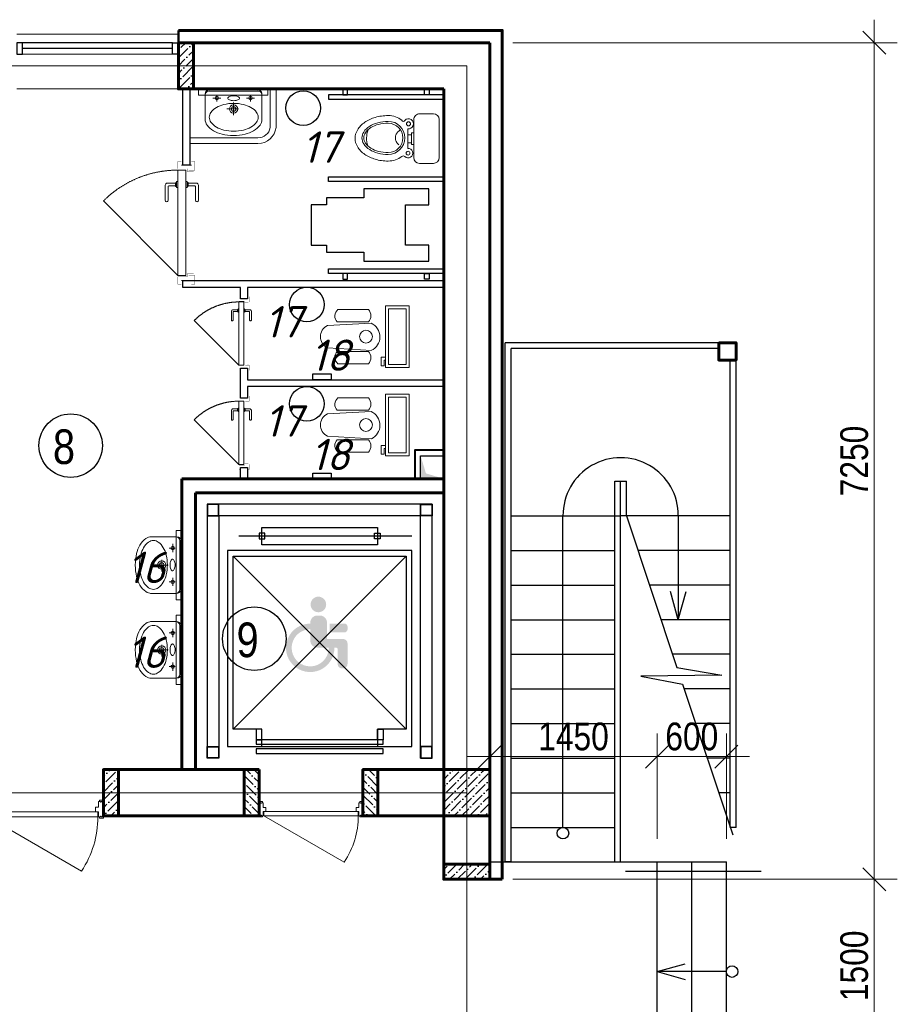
# Model space of a CAD drawing. Header units: millimetres. Extents: x -257011 to 237647566, y 2784933 to 6706507.
# Tile 160 of 256: x 9446608 to 9459113, y 5105158 to 5119188. Entities that reach past the tile are written whole.
import ezdxf

# ---------------------------------------------------------------- set-up
doc = ezdxf.new("R2010")
doc.units = ezdxf.units.MM
doc.header["$LTSCALE"] = 1000
doc.header["$PDMODE"] = 32
doc.header["$PDSIZE"] = 0.3
for name, pattern in [('ACAD_ISO10W100', [18, 12, -3, 0, -3]), ('Beruniy Xref$0$DASHED', [19.05, 12.7, -6.35]), ('штриховая', [0.75, 0.5, -0.25])]:
    doc.linetypes.add(name, pattern=pattern)
for name, color, linetype, lineweight in [('.', 7, 'Continuous', 15), ('Doors', 86, 'Continuous', 13), ('expl', 234, 'Continuous', 13), ('инвалиды', 250, 'Continuous', 40), ('Калонны', 20, 'Continuous', 25), ('Метал', 157, 'Continuous', 30), ('Размеры', 251, 'Continuous', 18), ('сантехника', 252, 'Continuous', 0)]:
    doc.layers.add(name, color=color, linetype=linetype, lineweight=lineweight)
doc.layers.add('АСО-Двери+Окна', color=7, linetype='Continuous', lineweight=20, true_color=0x0d21a0)
doc.layers.add('АСО-стены кирпич 380 мм', color=7, linetype='Continuous', lineweight=35, true_color=0x745739)
doc.styles.get("Standard").update_dxf_attribs({"font": 'ARIALN.TTF'})
doc.linetypes.add('FENCELINE1', pattern='A,6.35,-2.54,[133,ltypeshp.shx,S=2.54,R=0,X=-2.54,Y=0],-2.54,25.4', length=36.83)
doc.dimstyles.new('Санжар', dxfattribs={"dimtxt": 240, "dimasz": 200, "dimexe": 200, "dimexo": 200, "dimgap": 50, "dimtad": 1, "dimdec": 0, "dimtxsty": 'Standard', "dimblk": 'OBLIQUE', "dimcen": 2.5, "dimdle": 200, "dimclrd": 152, "dimclre": 152, "dimclrt": 152, "dimadec": 0, "dimazin": 0, "dimtfac": 1, "dimtdec": 0, "dimtmove": 0, "dimatfit": 3, "dimldrblk": 'OBLIQUE', "dimfxl": 0, "dimlwd": 0, "dimlwe": 0, "dimarcsym": 0})

# ---------------------------------------------------------------- blocks, each defined once
blk = doc.blocks.new('iuluiluiliu')
at = {"layer": 'Doors'}
for p, q in [((577356.5, 791372.6), (577356.5, 791341.2)), ((577368.5, 791372.6), (577356.5, 791372.6)), ((577368.5, 791372.6), (577493.5, 791372.6)), ((577368.5, 791372.6), (577368.5, 791355.3)), ((577368.5, 791372.6), (577368.5, 791372.6)), ((577368.5, 791355.3), (577374, 791355.3)), ((577368.5, 791350.5), (577368.5, 791332.6)), ((577368.5, 791350.5), (577374, 791350.5)), ((577374, 791355.3), (577374, 791350.5)), ((577488, 791355.3), (577488, 791350.5)), ((577493.5, 791355.3), (577488, 791355.3)), ((577493.5, 791350.5), (577488, 791350.5)), ((577493.5, 791372.6), (577493.5, 791355.3)), ((577493.5, 791372.6), (577493.5, 791355.3)), ((577493.5, 791372.6), (577493.5, 791372.6)), ((577493.5, 791372.6), (577505.5, 791372.6)), ((577493.5, 791350.5), (577493.5, 791332.6)), ((577505.5, 791372.6), (577505.5, 791341.2)), ((577368.5, 791341.2), (577356.5, 791341.2)), ((577368.5, 791332.6), (577408.5, 791332.6)), ((577368.5, 790417.4), (577368.5, 791327.8)), ((577368.5, 791327.8), (577408.5, 791327.8)), ((577408.5, 791307.5), (577408.5, 791332.6)), ((577408.5, 790412.6), (577408.5, 791307.5)), ((577408.5, 791307.5), (577448.5, 791307.5)), ((577448.5, 791332.6), (577448.5, 791307.5)), ((577448.5, 791332.6), (577493.5, 791332.6)), ((577493.5, 791341.2), (577505.5, 791341.2)), ((577368.5, 790417.4), (576920.8, 791192.9)), ((577356.5, 790372.6), (577356.5, 790404)), ((577368.5, 790404), (577356.5, 790404)), ((577368.5, 790372.6), (577356.5, 790372.6)), ((577368.5, 790417.4), (577408.5, 790417.4)), ((577368.5, 790412.6), (577408.5, 790412.6)), ((577368.5, 790394.8), (577368.5, 790412.6)), ((577368.5, 790394.8), (577374, 790394.8)), ((577368.5, 790372.6), (577368.5, 790389.9)), ((577368.5, 790389.9), (577374, 790389.9)), ((577368.5, 790372.6), (577493.5, 790372.6)), ((577368.5, 790372.6), (577368.5, 790372.6)), ((577374, 790389.9), (577374, 790394.8)), ((577408.5, 790437.8), (577448.5, 790437.8)), ((577448.5, 790412.6), (577448.5, 790437.8)), ((577448.5, 790412.6), (577493.5, 790412.6)), ((577493.5, 790394.8), (577488, 790394.8)), ((577488, 790389.9), (577488, 790394.8)), ((577493.5, 790389.9), (577488, 790389.9)), ((577493.5, 790394.8), (577493.5, 790412.6)), ((577493.5, 790404), (577505.5, 790404)), ((577493.5, 790372.6), (577493.5, 790389.9)), ((577493.5, 790372.6), (577493.5, 790389.9)), ((577493.5, 790372.6), (577493.5, 790372.6)), ((577493.5, 790372.6), (577505.5, 790372.6)), ((577505.5, 790372.6), (577505.5, 790404))]:
    blk.add_line(p, q, dxfattribs=at)
blk.add_arc((577368.5, 790517.4), 810.4, 90, 123.53724, dxfattribs=at)
blk = doc.blocks.new('_Oblique')
at = {"color": 0, "linetype": 'ByBlock', "lineweight": -2}
blk.add_line((-0.5, -0.5), (0.5, 0.5), dxfattribs=at)
blk = doc.blocks.new('*D1881')
at = {"color": 152, "lineweight": 0, "ltscale": 100, "transparency": 16777216}
for p, q in [((9657469.3, 5081122.3), (9657469.3, 5083022.3)), ((9654338.1, 5082822.3), (9657669.3, 5082822.3)), ((9654338.1, 5081322.3), (9657669.3, 5081322.3))]:
    blk.add_line(p, q, dxfattribs=at)
at = {"layer": 'Defpoints', "color": 0, "lineweight": 50, "ltscale": 100, "transparency": 16777216}
for p in [(9654138.1, 5082822.3), (9657469.3, 5082822.3), (9654138.1, 5081322.3)]:
    blk.add_point(p, dxfattribs=at)
at = {"color": 152, "lineweight": 0, "ltscale": 100, "transparency": 16777216, "xscale": 200, "yscale": 200, "zscale": 200}
for p, rotation in [((9657469.3, 5082822.3), 90), ((9657469.3, 5081322.3), 270)]:
    blk.add_blockref('_Oblique', p, dxfattribs=dict(at, rotation=rotation))
at = {"color": 152, "ltscale": 100, "transparency": 16777216, "insert": (9657296.8, 5082072.3), "char_height": 240, "attachment_point": 5, "rotation": 90}
blk.add_mtext('1500', dxfattribs=at)
blk = doc.blocks.new('A$C261F7906')
at = {"layer": 'сантехника'}
for p, q in [((168.7, 60.2), (148.2, 441.9)), ((385.1, 439.1), (364.7, 60.2)), ((31.2, 151.7), (31.2, 417)), ((139.3, 146.3), (139.3, 417)), ((394.2, 146.3), (394.2, 417)), ((502.2, 151.7), (502.2, 417))]:
    blk.add_line(p, q, dxfattribs=at)
for points in [[(533.4, 768.4), (533.4, 565.2), (0, 565.2), (0, 768.4)], [(508.4, 743.4), (508.4, 590.2), (25, 590.2), (25, 743.4)]]:
    blk.add_lwpolyline(points, close=True, dxfattribs=at)
blk.add_lwpolyline([(88.9, 565.2), (88.9, 527.1), (12.7, 527.1), (12.7, 552.5), (63.5, 552.5), (63.5, 565.2)], dxfattribs=at)
blk.add_circle((266.7, 394.8), 56.3, dxfattribs=at)
for centre, radius, start, end in [((85.2, 355.2), 82.1, 48.78504, 131.14502), ((448.2, 355.2), 82.1, 48.85498, 131.21496), ((87.6, 195.9), 71.6, 218.08271, 316.17272), ((445.8, 195.9), 71.6, 223.82728, 321.91729)]:
    blk.add_arc(centre, radius, start, end, dxfattribs=at)
for centre, major_axis, ratio, start_param, end_param in [((268.1, 387.4), (-111.3, 70.6), 0.957892, 4.142259, 6.427427), ((266.7, 138), (0, 138), 0.859529, 2.169462, 4.113723)]:
    blk.add_ellipse(centre, major_axis=major_axis, ratio=ratio, start_param=start_param, end_param=end_param, dxfattribs=at)
blk = doc.blocks.new('Раковина')
at = {"layer": 'сантехника'}
for p, q in [((-272.7, -142), (-272.7, 108.5)), ((272.7, 108.5), (272.7, -142)), ((49.5, 1.4), (-63, 1.4)), ((0, -61.3), (0, 61.3)), ((-161, -127), (-161, -69.9)), ((164.1, -127), (164.1, -69.9)), ((-239.8, -172), (0, -172)), ((-121.4, -104.1), (-200.6, -104.1)), ((239.8, -172), (0, -172)), ((203.6, -104.1), (124.5, -104.1)), ((0, -192), (-222.7, -192)), ((222.7, -192), (0, -192))]:
    blk.add_line(p, q, dxfattribs=at)
for centre, radius in [((0, 1.4), 39.9), ((0, 1.4), 22.4), ((-161, -104.1), 17.1), ((164.1, -104.1), 17.1)]:
    blk.add_circle(centre, radius, dxfattribs=at)
for centre, radius, start, end in [((-95.9, 39.7), 197.4, 119.66302, 143.97221), ((-39.1, -60), 312.1, 103.2739, 119.66302), ((-30.9, -59.3), 270.9, 103.2739, 119.66302), ((-1.8, -218.2), 474.6, 90, 103.2739), ((1.5, -196.6), 412, 90, 103.2739), ((-1.8, -218.2), 474.6, 89.78551, 90), ((1.8, -218.2), 474.6, 90, 90.21449), ((1.5, -196.6), 412, 76.7261, 90), ((1.8, -218.2), 474.6, 76.7261, 90), ((33.9, -59.3), 270.9, 60.33698, 76.7261), ((39.1, -60), 312.1, 60.33698, 76.7261), ((95.9, 39.7), 197.4, 36.02779, 60.33698), ((-181.5, 102), 91.5, 143.97221, 180), ((-181.5, 102), 91.5, 180, 184.11956), ((-154.5, 81.3), 79.4, 143.97221, 180), ((-80.1, 27.3), 171.3, 119.66302, 143.97221), ((83.2, 27.3), 171.3, 36.02779, 60.33698), ((157.6, 81.3), 79.4, 0, 36.02779), ((181.5, 102), 91.5, 0, 36.02779), ((181.5, 102), 91.5, 355.88044, 0), ((-154.5, 81.3), 79.4, 180, 216.02779), ((-80.1, 135.4), 171.3, 216.02779, 240.33698), ((83.2, 135.4), 171.3, 299.66302, 323.97221), ((157.6, 81.3), 79.4, 323.97221, 0), ((-30.9, 221.9), 270.9, 240.33698, 256.7261), ((1.5, 359.2), 412, 256.7261, 270), ((-43.2, -102.7), 11.5, 136.14298, 180), ((-22.1, -123.1), 40.8, 113.31982, 136.14298), ((-7.8, -156), 76.8, 100.12395, 113.31982), ((1.5, -208.6), 130.2, 90, 100.12395), ((1.5, 359.2), 412, 270, 283.2739), ((1.5, -208.6), 130.2, 79.87605, 90), ((10.9, -156), 76.8, 66.68018, 79.87605), ((25.2, -123.1), 40.8, 43.85702, 66.68018), ((46.3, -102.7), 11.5, 0, 43.85702), ((33.9, 221.9), 270.9, 283.2739, 299.66302), ((-235.8, -135.2), 37.1, 180, 270), ((-222.7, -142), 50, 180, 270), ((-43.2, -102.7), 11.5, 180, 223.85702), ((-22.1, -82.4), 40.8, 223.85702, 246.68018), ((-7.8, -49.4), 76.8, 246.68018, 259.87605), ((1.5, 3.2), 130.2, 259.87605, 270), ((1.5, 3.2), 130.2, 270, 280.12395), ((10.9, -49.4), 76.8, 280.12395, 293.31982), ((25.2, -82.4), 40.8, 293.31982, 316.14298), ((46.3, -102.7), 11.5, 316.14298, 0), ((222.7, -142), 50, 270, 0), ((235.8, -135.2), 37.1, 270, 0)]:
    blk.add_arc(centre, radius, start, end, dxfattribs=at)
blk = doc.blocks.new('*U1481')
at = {"color": 0, "linetype": 'Beruniy Xref$0$DASHED'}
blk.add_line((-193.5, 2.5), (-141.88, 54.12), dxfattribs=at)
at = {"color": 0}
for p, q in [((-131, 11.3), (-141.5, 11.3)), ((-141.5, 9.3), (-132, 9.3)), ((-131.5, 8.8), (-131.5, 4.1)), ((-129.5, 4.1), (-129.5, 9.8)), ((-197, 0), (-197, -6.86)), ((-132.5, 2.5), (-132.5, 3.5)), ((-132.5, 3.5), (-128.5, 3.5)), ((-128.5, 2.5), (-132.5, 2.5)), ((-132, 3.6), (-132, 3.5)), ((-129.5, 4.1), (-131.5, 4.1)), ((-129, 3.5), (-129, 3.6)), ((-128.5, 3.5), (-128.5, 2.5)), ((-117, 0), (-117, -6.86)), ((-132.5, -3), (-132.5, -4)), ((-132.5, -4), (-128.5, -4)), ((-132, -4.1), (-132, -4)), ((-131.5, -9.3), (-131.5, -4.6)), ((-129.5, -4.6), (-131.5, -4.6)), ((-129.5, -4.6), (-129.5, -10.3)), ((-129, -4), (-129, -4.1)), ((-128.5, -4), (-128.5, -3)), ((-141.5, -9.8), (-132, -9.8)), ((-131, -11.8), (-141.5, -11.8))]:
    blk.add_line(p, q, dxfattribs=at)
at = {"color": 0, "const_width": 0.2}
for points in [[(-199.5, 0), (-199.5, 2.5), (-194.5, 2.5), (-194.5, -4), (-192.5, -4), (-192.5, -8.5)], [(-114.5, 0), (-114.5, 2.5), (-119.5, 2.5), (-119.5, -4), (-121.5, -4), (-121.5, -8.5)], [(-193.5, -5), (-193.5, -9.36), (-199.5, -9.36), (-199.5, -6.86)], [(-120.5, -5), (-120.5, -9.36), (-114.5, -9.36), (-114.5, -6.86)]]:
    blk.add_lwpolyline(points, dxfattribs=at)
at = {"color": 0}
blk.add_lwpolyline([(-193.5, -3), (-193.5, 2.5), (-120.5, 2.5), (-120.5, -3), (-193.5, -3)], dxfattribs=at)
at = {"color": 0, "linetype": 'Beruniy Xref$0$DASHED'}
blk.add_arc((-193.5, 2.5), 73, 0, 45, dxfattribs=at)
at = {"color": 0}
for centre, radius, start, end in [((-141.5, 10.3), 1, 90, 270), ((-132, 8.8), 0.5, 0, 90), ((-131, 9.8), 1.5, 0, 90), ((-131.5, 3.6), 0.5, 90, 180), ((-129.5, 3.6), 0.5, 0, 90), ((-131.5, -4.1), 0.5, 180, 270), ((-129.5, -4.1), 0.5, 270, 0), ((-141.5, -10.8), 1, 90, 270), ((-132, -9.3), 0.5, 270, 0), ((-131, -10.3), 1.5, 270, 0)]:
    blk.add_arc(centre, radius, start, end, dxfattribs=at)
blk = doc.blocks.new('42')
at = {"layer": 'сантехника', "lineweight": 15, "ltscale": 5}
for p, q in [((16810563.9, -7009132.9), (16810563.9, -7008802.9)), ((16810563.9, -7009132.9), (16810563.9, -7008802.9)), ((16810613.9, -7008752.9), (16810733.9, -7008752.9)), ((16810613.9, -7008752.9), (16810733.9, -7008752.9)), ((16810783.9, -7008802.9), (16810783.9, -7009132.9)), ((16810783.9, -7008802.9), (16810783.9, -7009132.9)), ((16810836.8, -7008930.3), (16810836.8, -7008883.1)), ((16810836.8, -7008930.3), (16810836.8, -7008883.1)), ((16810783.9, -7008918.1), (16810804.6, -7008918.1)), ((16810783.9, -7009017.7), (16810783.9, -7008918.1)), ((16810783.9, -7008918.1), (16810804.6, -7008918.1)), ((16810783.9, -7009017.7), (16810783.9, -7008918.1)), ((16810804.6, -7008918.1), (16810804.6, -7008930.3)), ((16810804.6, -7008918.1), (16810804.6, -7008930.3)), ((16810804.6, -7008930.3), (16810836.8, -7008930.3)), ((16810804.6, -7008930.3), (16810804.6, -7009002)), ((16810804.6, -7008930.3), (16810836.8, -7008930.3)), ((16810804.6, -7008930.3), (16810804.6, -7009002)), ((16810836.8, -7009002), (16810836.8, -7008930.3)), ((16810836.8, -7009002), (16810836.8, -7008930.3)), ((16810804.6, -7009017.7), (16810783.9, -7009017.7)), ((16810804.6, -7009017.7), (16810783.9, -7009017.7)), ((16810804.6, -7009002), (16810804.6, -7009017.7)), ((16810838.9, -7009002), (16810804.6, -7009002)), ((16810804.6, -7009002), (16810804.6, -7009017.7)), ((16810838.9, -7009002), (16810804.6, -7009002)), ((16810836.8, -7009053.1), (16810836.8, -7009002)), ((16810836.8, -7009053.1), (16810836.8, -7009002)), ((16810733.9, -7009182.9), (16810613.9, -7009182.9)), ((16810733.9, -7009182.9), (16810613.9, -7009182.9))]:
    blk.add_line(p, q, dxfattribs=at)
for centre, radius in [((16810833.5, -7008841.6), 16.8), ((16810833.5, -7008841.6), 16.8), ((16810829.9, -7009096.1), 17.7), ((16810829.9, -7009096.1), 17.7)]:
    blk.add_circle(centre, radius, dxfattribs=at)
for centre, radius, start, end in [((16810613.9, -7008802.9), 50, 90, 180), ((16810613.9, -7008802.9), 50, 90, 180), ((16810733.9, -7008802.9), 50, 0, 90), ((16810733.9, -7008802.9), 50, 0, 90), ((16810833.5, -7008841.6), 41.7, 46.35612, 274.52336), ((16810833.5, -7008841.6), 41.7, 46.35612, 274.52336), ((16811005, -7008970.5), 197.2, 90, 126.62756), ((16811005, -7008970.5), 197.2, 90, 126.62756), ((16811005, -7008970.5), 197.2, 90, 126.62756), ((16811005, -7008970.5), 197.2, 90, 126.62756), ((16811005, -7009191.7), 418.4, 74.15338, 90), ((16811005, -7009191.7), 418.4, 74.15338, 90), ((16811005, -7009191.7), 418.4, 74.15338, 90), ((16811005, -7009191.7), 418.4, 74.15338, 90), ((16811035.9, -7009082.9), 305.2, 55.5781, 74.15338), ((16811005, -7008974.1), 143.4, 90, 270), ((16811005, -7008974.1), 143.4, 90, 270), ((16810875.1, -7008804), 14.8, 210.13159, 329.86841), ((16810875.1, -7008804), 14.8, 210.13159, 329.86841), ((16811005, -7008974.1), 127.3, 90, 270), ((16811005, -7008974.1), 127.3, 90, 270), ((16811005, -7009191.8), 361.1, 75.39607, 90), ((16811005, -7009191.8), 361.1, 75.39607, 90), ((16811005, -7009199), 352.3, 76.03958, 90), ((16811005, -7009199), 352.3, 76.03958, 90), ((16811032.6, -7009088), 237.8, 59.02951, 76.03958), ((16811032.6, -7009088), 237.8, 59.02951, 76.03958), ((16811033, -7009084.4), 250.1, 57.82878, 75.39607), ((16811033, -7009084.4), 250.1, 57.82878, 75.39607), ((16811074.6, -7009017.9), 156.2, 34.61235, 59.02951), ((16811074.6, -7009017.9), 156.2, 34.61235, 59.02951), ((16811075.6, -7009016.6), 170.1, 33.36464, 57.82878), ((16811075.6, -7009016.6), 170.1, 33.36464, 57.82878), ((16811083.1, -7009014), 221.7, 31.15077, 55.5781), ((16810858.9, -7008981.6), 86.5, 26.34532, 50.08984), ((16810858.9, -7008981.6), 86.5, 26.34532, 50.08984), ((16810873.2, -7008974.5), 70.5, 0, 26.34532), ((16810873.2, -7008974.5), 70.5, 0, 26.34532), ((16810980.2, -7008972.3), 213, 339.99951, 18.48455), ((16810980.2, -7008972.3), 213, 339.99951, 18.48455), ((16811138.2, -7008974.1), 78.9, 0, 34.61235), ((16811138.2, -7008974.1), 78.9, 0, 34.61235), ((16811140.3, -7008974.1), 92.6, 0, 33.36464), ((16811140.3, -7008974.1), 92.6, 0, 33.36464), ((16811155.1, -7008970.5), 137.7, 0, 31.15077), ((16811155.1, -7008970.5), 137.7, 328.84923, 0), ((16810829.9, -7009096.1), 43.6, 80.82075, 316.57286), ((16810829.9, -7009096.1), 43.6, 80.82075, 316.57286), ((16810849.6, -7008956.3), 101, 299.23771, 309.91016), ((16810849.6, -7008956.3), 101, 299.23771, 309.91016), ((16810858.9, -7008967.4), 86.5, 309.91016, 333.65468), ((16810858.9, -7008967.4), 86.5, 309.91016, 333.65468), ((16810873.2, -7008974.5), 70.5, 333.65468, 0), ((16810873.2, -7008974.5), 70.5, 333.65468, 0), ((16811074.6, -7008930.2), 156.2, 300.97049, 325.38765), ((16811074.6, -7008930.2), 156.2, 300.97049, 325.38765), ((16811075.6, -7008931.5), 170.1, 302.17122, 326.63536), ((16811075.6, -7008931.5), 170.1, 302.17122, 326.63536), ((16811138.2, -7008974.1), 78.9, 325.38765, 0), ((16811138.2, -7008974.1), 78.9, 325.38765, 0), ((16811083.1, -7008927), 221.7, 304.4219, 328.84923), ((16811083.1, -7008927), 221.7, 304.4219, 328.84923), ((16811140.3, -7008974.1), 92.6, 326.63536, 0), ((16811140.3, -7008974.1), 92.6, 326.63536, 0), ((16810613.9, -7009132.9), 50, 180, 270), ((16810613.9, -7009132.9), 50, 180, 270), ((16810733.9, -7009132.9), 50, 270, 0), ((16810733.9, -7009132.9), 50, 270, 0), ((16810873.9, -7009130.9), 13.6, 20.6387, 159.3613), ((16810873.9, -7009130.9), 13.6, 20.6387, 159.3613), ((16811005, -7008970.5), 197.2, 233.37244, 270), ((16811005, -7008970.5), 197.2, 233.37244, 270), ((16811005, -7008749.1), 352.3, 270, 283.96042), ((16811005, -7008749.1), 352.3, 270, 283.96042), ((16811005, -7008756.3), 361.1, 270, 284.60393), ((16811005, -7008756.3), 361.1, 270, 284.60393), ((16811032.6, -7008860.1), 237.8, 283.96042, 300.97049), ((16811032.6, -7008860.1), 237.8, 283.96042, 300.97049), ((16811033, -7008863.7), 250.1, 284.60393, 302.17122), ((16811033, -7008863.7), 250.1, 284.60393, 302.17122), ((16811035.9, -7008858.1), 305.2, 285.84662, 304.4219), ((16811035.9, -7008858.1), 305.2, 285.84662, 304.4219), ((16811005, -7008749.3), 418.4, 270, 285.84662), ((16811005, -7008749.3), 418.4, 270, 285.84662)]:
    blk.add_arc(centre, radius, start, end, dxfattribs=at)
at = {"layer": 'сантехника', "lineweight": 5}
for centre, radius, start, end in [((16811035.9, -7009082.9), 305.2, 55.5781, 74.15338), ((16811083.1, -7009014), 221.7, 31.15077, 55.5781)]:
    blk.add_arc(centre, radius, start, end, dxfattribs=at)
blk = doc.blocks.new('*D1871')
at = {"color": 152, "lineweight": 0, "ltscale": 100, "transparency": 16777216}
for p, q in [((9657469.3, 5082622.3), (9657469.3, 5090272.3)), ((9654338.1, 5090072.3), (9657669.3, 5090072.3)), ((9654338.1, 5082822.3), (9657669.3, 5082822.3))]:
    blk.add_line(p, q, dxfattribs=at)
at = {"layer": 'Defpoints', "color": 0, "lineweight": 50, "ltscale": 100, "transparency": 16777216}
for p in [(9654138.1, 5090072.3), (9657469.3, 5090072.3), (9654138.1, 5082822.3)]:
    blk.add_point(p, dxfattribs=at)
at = {"color": 152, "lineweight": 0, "ltscale": 100, "transparency": 16777216, "xscale": 200, "yscale": 200, "zscale": 200}
for p, rotation in [((9657469.3, 5090072.3), 90), ((9657469.3, 5082822.3), 270)]:
    blk.add_blockref('_Oblique', p, dxfattribs=dict(at, rotation=rotation))
at = {"color": 152, "ltscale": 100, "transparency": 16777216, "insert": (9657296.8, 5086447.3), "char_height": 240, "attachment_point": 5, "rotation": 90}
blk.add_mtext('7250', dxfattribs=at)
blk = doc.blocks.new('*D1875')
at = {"color": 152, "lineweight": 0, "ltscale": 100, "transparency": 16777216}
for p, q in [((9654138.1, 5083172.3), (9654138.1, 5084085.9)), ((9655588.1, 5083172.3), (9655588.1, 5084085.9)), ((9653938.1, 5083885.9), (9655788.1, 5083885.9))]:
    blk.add_line(p, q, dxfattribs=at)
at = {"layer": 'Defpoints', "color": 0, "lineweight": 50, "ltscale": 100, "transparency": 16777216}
for p in [(9655588.1, 5083885.9), (9654138.1, 5082972.3), (9655588.1, 5082972.3)]:
    blk.add_point(p, dxfattribs=at)
at = {"color": 152, "lineweight": 0, "ltscale": 100, "transparency": 16777216, "xscale": 200, "yscale": 200, "zscale": 200, "rotation": 180}
blk.add_blockref('_Oblique', (9654138.1, 5083885.9), dxfattribs=at)
at = {"color": 152, "lineweight": 0, "ltscale": 100, "transparency": 16777216, "xscale": 200, "yscale": 200, "zscale": 200}
blk.add_blockref('_Oblique', (9655588.1, 5083885.9), dxfattribs=at)
at = {"color": 152, "ltscale": 100, "transparency": 16777216, "insert": (9654863.1, 5084058.5), "char_height": 240, "attachment_point": 5}
blk.add_mtext('1450', dxfattribs=at)
blk = doc.blocks.new('*D1876')
at = {"color": 152, "lineweight": 0, "ltscale": 100, "transparency": 16777216}
for p, q in [((9655588.1, 5083172.3), (9655588.1, 5084085.9)), ((9656188.1, 5083172.3), (9656188.1, 5084085.9)), ((9655388.1, 5083885.9), (9656388.1, 5083885.9))]:
    blk.add_line(p, q, dxfattribs=at)
at = {"layer": 'Defpoints', "color": 0, "lineweight": 50, "ltscale": 100, "transparency": 16777216}
for p in [(9656188.1, 5083885.9), (9655588.1, 5082972.3), (9656188.1, 5082972.3)]:
    blk.add_point(p, dxfattribs=at)
at = {"color": 152, "lineweight": 0, "ltscale": 100, "transparency": 16777216, "xscale": 200, "yscale": 200, "zscale": 200, "rotation": 180}
blk.add_blockref('_Oblique', (9655588.1, 5083885.9), dxfattribs=at)
at = {"color": 152, "lineweight": 0, "ltscale": 100, "transparency": 16777216, "xscale": 200, "yscale": 200, "zscale": 200}
blk.add_blockref('_Oblique', (9656188.1, 5083885.9), dxfattribs=at)
at = {"color": 152, "ltscale": 100, "transparency": 16777216, "insert": (9655888.1, 5084058.5), "char_height": 240, "attachment_point": 5}
blk.add_mtext('600', dxfattribs=at)
blk = doc.blocks.new('gdrtghfh')
at = {"layer": '.', "lineweight": 60, "ltscale": 100}
h = blk.add_hatch(color=251, dxfattribs=at)
h.dxf.hatch_style = 1
h.paths.add_polyline_path([(9653738.1, 5086293.5), (9653538.1, 5086292.3), (9653538.1, 5086492.3), (9653584.1, 5086340.3)])
at = {"ltscale": 100}
h = blk.add_hatch(dxfattribs=at)
h.set_pattern_fill('ANSI36', color=256, scale=15, style=0)
h.set_pattern_definition([(45, (9760510.344, 4354172.813), (25.2569703, 92.6088912), [119.0625, -23.8125, 0, -23.8125])])
h.paths.add_polyline_path([(9651568.1, 5090072.3), (9651438.1, 5090072.3), (9651438.1, 5089672.3), (9651568.1, 5089672.3)])
h = blk.add_hatch(dxfattribs=at)
h.set_pattern_fill('ANSI36', color=256, scale=15, style=0)
h.set_pattern_definition([(45, (9766190.344, 4349963.28), (25.2569703, 92.6088912), [119.0625, -23.8125, 0, -23.8125])])
h.paths.add_polyline_path([(9650788.1, 5083372.3), (9650918.1, 5083372.3), (9650918.1, 5083772.3), (9650788.1, 5083772.3)])
h = blk.add_hatch(dxfattribs=at)
h.set_pattern_fill('ANSI36', color=256, scale=15, angle=270, style=0)
h.set_pattern_definition([(315, (8392066.15, 5160917.02), (92.6088912, -25.2569703), [119.0625, -23.8125, 0, -23.8125])])
h.paths.add_polyline_path([(9652008.1, 5083772.3), (9652138.1, 5083772.3), (9652138.1, 5083372.3), (9652008.1, 5083372.3)])
h = blk.add_hatch(dxfattribs=at)
h.set_pattern_fill('ANSI36', color=256, scale=15, angle=270, style=0)
h.set_pattern_definition([(315, (8393396.15, 5160917.87), (92.6088912, -25.2569703), [119.0625, -23.8125, 0, -23.8125])])
h.paths.add_polyline_path([(9653038.1, 5083773.1), (9653168.1, 5083773.1), (9653168.1, 5083373.1), (9653038.1, 5083373.1)])
h = blk.add_hatch(dxfattribs=at)
h.set_pattern_fill('ANSI36', color=256, scale=15, style=0)
h.set_pattern_definition([(45, (-7418024.47, 14266602.263), (25.25697034, 92.60889125), [119.0625, -23.8125, 0, -23.8125])])
h.paths.add_polyline_path([(9654138.1, 5083772.3), (9653738.1, 5083772.3), (9653738.1, 5083372.3), (9654138.1, 5083372.3)])
h = blk.add_hatch(dxfattribs=at)
h.set_pattern_fill('ANSI36', color=256, scale=15, style=0)
h.set_pattern_definition([(45, (9639444.5, 3848420.33), (25.2569703, 92.6088912), [119.0625, -23.8125, 0, -23.8125])])
h.paths.add_polyline_path([(9653738.1, 5082822.3), (9653738.1, 5082952.3), (9654138.1, 5082952.3), (9654138.1, 5082822.3)])
at = {"layer": 'инвалиды', "lineweight": 0, "ltscale": 200, "true_color": 0xfab905}
h = blk.add_hatch(color=40, dxfattribs=at)
h.paths.add_polyline_path([(9652582.1, 5085047.9, -0.414214), (9652642.1, 5085107.9), (9652666.1, 5085107.9, -0.414214), (9652726.1, 5085047.9), (9652726.1, 5084904.1), (9652866.7, 5084904.1, -0.414214), (9652904.2, 5084866.6), (9652904.2, 5084687.7, -0.414214), (9652866.7, 5084650.2), (9652856.5, 5084650.2, -0.414214), (9652819, 5084687.7), (9652819, 5084815.6, 0.414214), (9652804, 5084830.6), (9652642.1, 5084830.6, -0.414214), (9652582.1, 5084890.6)])
h.paths.add_polyline_path([(9652749.5, 5085038.9), (9652875.5, 5085038.9, -0.414214), (9652905.5, 5085008.9), (9652905.5, 5084991.7, -0.414214), (9652875.5, 5084961.7), (9652749.5, 5084961.7)])
h.paths.add_polyline_path([(9652582.1, 5085038), (9652582.1, 5084988.5, 2.454646), (9652741.3, 5084830.6), (9652790.7, 5084830.6, -2.445012)])
h.paths.add_polyline_path([(9652584.4, 5085204.1, -1), (9652719.4, 5085204.1, -1)])
at = {"lineweight": 9, "ltscale": 100}
for p, q in [((9651438.1, 5090147.3), (9650038.1, 5090147.3)), ((9651438.1, 5089672.3), (9650038.1, 5089672.3))]:
    blk.add_line(p, q, dxfattribs=at)
at = {"color": 251, "lineweight": 50, "ltscale": 100, "true_color": 0x4a4a4a}
blk.add_line((9651438.1, 5090072.3), (9651438.1, 5090179.3), dxfattribs=at)
at = {"color": 5}
for p, q in [((9651388.1, 5090072.3), (9650088.1, 5090072.3)), ((9651388.1, 5090022.3), (9650088.1, 5090022.3))]:
    blk.add_line(p, q, dxfattribs=at)
at = {"lineweight": 60, "ltscale": 100}
for p, q in [((9654138.1, 5090072.3), (9651438.1, 5090072.3)), ((9651438.1, 5089672.3), (9651438.1, 5090072.3)), ((9654138.1, 5082822.3), (9654138.1, 5090072.3)), ((9653738.1, 5089672.3), (9651438.1, 5089672.3)), ((9653738.1, 5082822.3), (9653738.1, 5089672.3)), ((9653738.1, 5086292.3), (9651468.1, 5086292.3)), ((9651468.1, 5086292.3), (9651468.1, 5083772.3)), ((9653738.1, 5086172.3), (9651588.1, 5086172.3)), ((9651588.1, 5086172.3), (9651588.1, 5083772.3)), ((9650788.1, 5083772.3), (9652138.1, 5083772.3)), ((9650788.1, 5083772.3), (9650788.1, 5083372.3)), ((9652138.1, 5083772.3), (9652138.1, 5083372.3)), ((9652138.1, 5083372.3), (9652138.1, 5083772.3)), ((9653038.1, 5083373.1), (9653038.1, 5083773.1)), ((9653168.1, 5083772.3), (9653738.1, 5083772.3)), ((9650788.1, 5083372.3), (9652138.1, 5083372.3)), ((9653168.1, 5083372.3), (9653738.1, 5083372.3)), ((9654138.1, 5082822.3), (9653738.1, 5082822.3))]:
    blk.add_line(p, q, dxfattribs=at)
at = {"color": 5, "lineweight": 0}
blk.add_line((9651388.1, 5089972.3), (9650088.1, 5089972.3), dxfattribs=at)
at = {"color": 1, "linetype": 'ACAD_ISO10W100', "lineweight": 9, "ltscale": 100}
for p, q in [((9653938.1, 5089872.3), (9626938.1, 5089872.3)), ((9653938.1, 5089872.3), (9653938.1, 5074272.3)), ((9653938.1, 5083572.3), (9626938.1, 5083572.3))]:
    blk.add_line(p, q, dxfattribs=at)
at = {"ltscale": 100}
for p, q in [((9654271.4, 5082972.3), (9654271.4, 5087472.3)), ((9656121.4, 5087472.3, 0), (9654271.4, 5087472.3, 0)), ((9654321.4, 5082972.3), (9654321.4, 5087422.3)), ((9656121.4, 5087422.3, 0), (9654321.4, 5087422.3, 0)), ((9656221.4, 5083272.3), (9656221.4, 5087322.3, 0)), ((9656271.4, 5083272.3), (9656271.4, 5087322.3, 0)), ((9655221.4, 5082972.3), (9655221.4, 5086272.3)), ((9655221.4, 5086272.3, 0), (9655321.4, 5086272.3, 0)), ((9655271.4, 5082972.3), (9655271.4, 5086272.3)), ((9655321.4, 5085972.3), (9655321.4, 5086272.3)), ((9654321.4, 5085972.3), (9655221.4, 5085972.3)), ((9655221.4, 5085972.3), (9655271.4, 5085972.3)), ((9655321.4, 5085972.3), (9655271.4, 5085972.3)), ((9656221.4, 5085972.3), (9655321.4, 5085972.3)), ((9655321.4, 5085972.3), (9655759.1, 5084659)), ((9654321.4, 5085672.3), (9655221.4, 5085672.3)), ((9656221.4, 5085672.3), (9655421.4, 5085672.3)), ((9654321.4, 5085372.3), (9655221.4, 5085372.3)), ((9656221.4, 5085372.3), (9655521.4, 5085372.3)), ((9654321.4, 5085072.3), (9655221.4, 5085072.3)), ((9656221.4, 5085072.3), (9655621.4, 5085072.3)), ((9654321.4, 5084772.3), (9655221.4, 5084772.3)), ((9656221.4, 5084772.3), (9655721.4, 5084772.3)), ((9655759.1, 5084659), (9656149.1, 5084589.9)), ((9656149.1, 5084589.9), (9655445.1, 5084582.8)), ((9655445.1, 5084582.8), (9655808, 5084512.5)), ((9655808, 5084512.5), (9656243.3, 5083206.4)), ((9654321.4, 5084472.3), (9655221.4, 5084472.3)), ((9656221.4, 5084472.3), (9655821.4, 5084472.3)), ((9654321.4, 5084172.3), (9655221.4, 5084172.3)), ((9656221.4, 5084172.3), (9655921.4, 5084172.3)), ((9654321.4, 5083872.3), (9655221.4, 5083872.3)), ((9656221.4, 5083872.3), (9656021.4, 5083872.3)), ((9654321.4, 5083572.3), (9655221.4, 5083572.3)), ((9656221.4, 5083572.3), (9656121.4, 5083572.3)), ((9654321.4, 5083272.3), (9655221.4, 5083272.3)), ((9656271.4, 5083272.3), (9656221.4, 5083272.3)), ((9654321.4, 5082972.3), (9654271.4, 5082972.3)), ((9655221.4, 5082972.3), (9655271.4, 5082972.3))]:
    blk.add_line(p, q, dxfattribs=at)
at = {"color": 0}
for p, q in [((9654138.1, 5082972.3), (9656188.1, 5082972.3)), ((9655588.1, 5081172.3), (9655588.1, 5082972.3)), ((9655888.1, 5081172.3), (9655888.1, 5082972.3)), ((9656188.1, 5081172.3), (9656188.1, 5082972.3))]:
    blk.add_line(p, q, dxfattribs=at)
at = {"color": 204, "linetype": 'FENCELINE1', "lineweight": 30, "ltscale": 20}
blk.add_line((9655313.1, 5082892.3), (9656488.1, 5082892.3), dxfattribs=at)
at = {"color": 252, "lineweight": 60, "ltscale": 100}
for points in [[(9654245.1, 5082822.3), (9654245.1, 5090179.3), (9651438.1, 5090179.3)], [(9654245.1, 5082822.3), (9654138.1, 5082822.3)]]:
    blk.add_lwpolyline(points, dxfattribs=at)
at = {"color": 32, "lineweight": 30, "ltscale": 100}
blk.add_lwpolyline([(9654238.1, 5082822.3), (9654238.1, 5090172.3), (9651438.1, 5090172.3)], dxfattribs=at)
at = {"color": 5}
for points in [[(9650038.1, 5089972.3), (9650088.1, 5089972.3), (9650088.1, 5090072.3), (9650038.1, 5090072.3)], [(9651438.1, 5089972.3), (9651388.1, 5089972.3), (9651388.1, 5090072.3), (9651438.1, 5090072.3)]]:
    blk.add_lwpolyline(points, close=True, dxfattribs=at)
at = {"lineweight": 0, "ltscale": 100}
for points in [[(9652214.2, 5089618.5), (9652214.2, 5089668.5), (9651614.2, 5089668.5), (9651614.2, 5089618.5)], [(9651468.1, 5085845.3), (9651418.1, 5085845.3), (9651418.1, 5085245.3), (9651468.1, 5085245.3)], [(9651468.1, 5085109.9), (9651418.1, 5085109.9), (9651418.1, 5084509.9), (9651468.1, 5084509.9)]]:
    blk.add_lwpolyline(points, close=True, dxfattribs=at)
for points in [[(9652234.6, 5089672.3), (9652234.6, 5089337.1)], [(9652284.6, 5089672.3), (9652284.6, 5089337.1)], [(9651538.1, 5089248.1), (9652128.4, 5089248.1)], [(9651538.1, 5089198.1), (9652128.4, 5089198.1)]]:
    blk.add_lwpolyline(points, dxfattribs=at)
for points in [[(9653738, 5089622.3), (9652738.1, 5089622.2), (9652738.1, 5089582.2), (9653738, 5089582.3)], [(9652863.3, 5089622.3), (9652903.3, 5089622.3), (9652903.3, 5089672.3), (9652863.3, 5089672.3)], [(9653612.7, 5089622.3), (9653572.7, 5089622.3), (9653572.7, 5089672.3), (9653612.7, 5089672.3)], [(9653738, 5088870.7), (9652738.1, 5088870.8), (9652738.1, 5088910.8), (9653738, 5088910.7)], [(9653738, 5088072.2), (9652738.1, 5088072.4), (9652738.1, 5088112.4), (9653738, 5088112.2)], [(9652863.3, 5088022.2), (9652903.3, 5088022.2), (9652903.3, 5088072.2), (9652863.3, 5088072.2)], [(9653612.7, 5088022.2), (9653572.7, 5088022.2), (9653572.7, 5088072.2), (9653612.7, 5088072.2)]]:
    blk.add_lwpolyline(points, close=True)
at = {"linetype": 'штриховая', "ltscale": 7}
blk.add_lwpolyline([(9652588.1, 5088317.9), (9652721.4, 5088317.9), (9652721.4, 5088258.2), (9653044.3, 5088258.2), (9653044.3, 5088178.6), (9653608.1, 5088178.6), (9653608.1, 5088317.9), (9653408.1, 5088317.9), (9653408.1, 5088667.9), (9653608.1, 5088667.9), (9653608.1, 5088807.2), (9653044.3, 5088807.2), (9653044.3, 5088727.6), (9652721.4, 5088727.6), (9652721.4, 5088667.9), (9652588.1, 5088667.9)], close=True, dxfattribs=at)
at = {"ltscale": 100}
for points in [[(9652603.4, 5087152.3), (9652603.4, 5087202.3), (9652763.4, 5087202.3), (9652763.4, 5087152.3)], [(9653738.1, 5086292.3), (9653538.1, 5086292.3), (9653538.1, 5086492.3), (9653738.1, 5086492.3)], [(9652603.4, 5086292.3), (9652603.4, 5086342.3), (9652763.4, 5086342.3), (9652763.4, 5086292.3)]]:
    blk.add_lwpolyline(points, close=True, dxfattribs=at)
at = {"color": 116, "lineweight": 40, "ltscale": 100, "true_color": 0x136734}
blk.add_lwpolyline([(9653738.1, 5086542.3), (9653488.1, 5086542.3), (9653488.1, 5086292.3)], dxfattribs=at)
at = {"color": 46, "lineweight": 25}
for points in [[(9653638.1, 5083872.3), (9653638.1, 5086072.3), (9651688.1, 5086072.3), (9651688.1, 5083972.3)], [(9653538.1, 5083872.3), (9653538.1, 5085972.3), (9651788.1, 5085972.3), (9651788.1, 5083972.3)]]:
    blk.add_lwpolyline(points, dxfattribs=at)
at = {"color": 0, "ltscale": 100}
for points in [[(9652163.1, 5085722.3), (9652163.1, 5085872.3), (9653163.1, 5085872.3), (9653163.1, 5085722.3)], [(9652188.1, 5085772.3), (9652188.1, 5085822.3), (9652138.1, 5085822.3), (9652138.1, 5085772.3)], [(9653138.1, 5085772.3), (9653138.1, 5085822.3), (9653188.1, 5085822.3), (9653188.1, 5085772.3)], [(9651863.1, 5083972.3), (9653463.1, 5083972.3), (9653463.1, 5085672.3), (9651863.1, 5085672.3)], [(9652113.1, 5084032.3), (9652163.1, 5084032.3), (9652163.1, 5084122.3), (9652113.1, 5084122.3)], [(9653213.1, 5084032.3), (9653163.1, 5084032.3), (9653163.1, 5084122.3), (9653213.1, 5084122.3)], [(9653213.1, 5084032.3), (9652113.1, 5084032.3), (9652113.1, 5083992.3), (9653213.1, 5083992.3)], [(9653213.1, 5083952.3), (9652113.1, 5083952.3), (9652113.1, 5083912.3), (9653213.1, 5083912.3)]]:
    blk.add_lwpolyline(points, close=True, dxfattribs=at)
for points in [[(9653463.1, 5085797.3), (9651963.1, 5085797.3)], [(9652163.1, 5083972.3), (9652163.1, 5084122.3), (9651913.1, 5084122.3), (9651913.1, 5085622.3), (9653413.1, 5085622.3), (9653413.1, 5084122.3), (9653163.1, 5084122.3), (9653163.1, 5083972.3)], [(9653413.1, 5085622.3), (9651913.1, 5084122.3)], [(9653413.1, 5084122.3), (9651913.1, 5085622.3)]]:
    blk.add_lwpolyline(points, dxfattribs=at)
at = {"ltscale": 100}
for centre in [(9652520.3, 5089506.2), (9652551.7, 5087803), (9652551.7, 5086943)]:
    blk.add_circle(centre, 150, dxfattribs=at)
at = {"lineweight": 0, "ltscale": 100}
for centre, radius, start, end in [((9652126.3, 5089358.4), 110.4, 271.07834, 348.85672), ((9652126.8, 5089357.1), 159.1, 270.57238, 352.76255)]:
    blk.add_arc(centre, radius, start, end, dxfattribs=at)
at = {"layer": 'expl', "lineweight": 30}
for p, q in [((9654771.4, 5083272.3), (9654771.4, 5085972.3)), ((9655771.4, 5085972.3), (9655771.4, 5085072.3)), ((9655771.4, 5085072.3), (9655704.2, 5085315.3)), ((9655771.4, 5085072.3), (9655838.5, 5085315.3)), ((9655588.1, 5082022.3), (9655831.2, 5082089.4)), ((9655588.1, 5082022.3), (9655831.2, 5082089.4)), ((9656187.2, 5082022.3), (9655588.1, 5082022.3)), ((9655588.1, 5082022.3), (9655831.2, 5081955.1)), ((9656187.2, 5082022.3), (9655588.1, 5082022.3)), ((9655588.1, 5082022.3), (9655831.2, 5081955.1))]:
    blk.add_line(p, q, dxfattribs=at)
for centre, radius in [((9650504.9, 5086581), 275.1), ((9652096.5, 5084907.2), 275.1), ((9654771.4, 5083222.3), 50), ((9656237.2, 5082022.3), 50), ((9656237.2, 5082022.3), 50)]:
    blk.add_circle(centre, radius, dxfattribs=at)
blk.add_arc((9655271.4, 5085976, 0), 500, 359.57578, 180.42422, dxfattribs=at)
at = {"layer": 'АСО-стены кирпич 380 мм', "color": 5, "lineweight": 25}
for points in [[(9651538.1, 5089672.3), (9651538.1, 5089012.3), (9651478.1, 5089012.3)], [(9651478.1, 5089012.3), (9651478.1, 5089672.3)], [(9651978.1, 5086292.3), (9651978.1, 5086392.3), (9652038.1, 5086392.3), (9652038.1, 5086292.3)]]:
    blk.add_lwpolyline(points, dxfattribs=at)
for points in [[(9651478.1, 5088012.3), (9653738.1, 5088012.3), (9653738.1, 5087952.3), (9652038.1, 5087952.3), (9652038.1, 5087852.3), (9651978.1, 5087852.3), (9651978.1, 5087952.3), (9651478.1, 5087952.3)], [(9652038.1, 5087092.3), (9652038.1, 5086992.3), (9651978.1, 5086992.3), (9651978.1, 5087252.3), (9652038.1, 5087252.3), (9652038.1, 5087152.3), (9653738.1, 5087152.3), (9653738.1, 5087092.3)]]:
    blk.add_lwpolyline(points, close=True, dxfattribs=at)
at = {"layer": 'Метал', "color": 0, "lineweight": 30}
for points in [[(9651788.1, 5085972.3), (9651788.1, 5086072.3), (9651688.1, 5086072.3), (9651688.1, 5085972.3)], [(9653538.1, 5085972.3), (9653538.1, 5086072.3), (9653638.1, 5086072.3), (9653638.1, 5085972.3)], [(9651788.1, 5083972.3), (9651788.1, 5083872.3), (9651688.1, 5083872.3), (9651688.1, 5083972.3)], [(9653538.1, 5083972.3), (9653538.1, 5083872.3), (9653638.1, 5083872.3), (9653638.1, 5083972.3)]]:
    blk.add_lwpolyline(points, close=True, dxfattribs=at)
at = {"layer": 'Метал', "color": 0, "lineweight": 25}
for points in [[(9651785.1, 5085975.3), (9651785.1, 5086069.3), (9651691.1, 5086069.3), (9651691.1, 5085975.3)], [(9653541.1, 5085975.3), (9653541.1, 5086069.3), (9653635.1, 5086069.3), (9653635.1, 5085975.3)], [(9651785.1, 5083969.3), (9651785.1, 5083875.3), (9651691.1, 5083875.3), (9651691.1, 5083969.3)], [(9653541.1, 5083969.3), (9653541.1, 5083875.3), (9653635.1, 5083875.3), (9653635.1, 5083969.3)]]:
    blk.add_lwpolyline(points, close=True, dxfattribs=at)
at = {"layer": 'Размеры', "lineweight": 60, "ltscale": 5}
for points in [[(9651438.1, 5090072.3), (9651568.1, 5090072.3), (9651568.1, 5089672.3), (9651438.1, 5089672.3)], [(9650918.1, 5083372.3), (9650788.1, 5083372.3), (9650788.1, 5083772.3), (9650918.1, 5083772.3)], [(9652138.1, 5083772.3), (9652008.1, 5083772.3), (9652008.1, 5083372.3), (9652138.1, 5083372.3)], [(9653168.1, 5083773.1), (9653038.1, 5083773.1), (9653038.1, 5083373.1), (9653168.1, 5083373.1)], [(9653738.1, 5083372.3), (9654138.1, 5083372.3), (9654138.1, 5083772.3), (9653738.1, 5083772.3)], [(9653738.1, 5082952.3), (9653738.1, 5082822.3), (9654138.1, 5082822.3), (9654138.1, 5082952.3)]]:
    blk.add_lwpolyline(points, close=True, dxfattribs=at)
at = {"layer": 'Размеры', "lineweight": 60, "ltscale": 5, "elevation": 0}
blk.add_lwpolyline([(9656121.4, 5087472.3), (9656121.4, 5087322.3), (9656271.4, 5087322.3), (9656271.4, 5087472.3)], close=True, dxfattribs=at)
at = {"rotation": 180}
blk.add_blockref('42', (26464262.5, -1919726.3), dxfattribs=at)
at = {"lineweight": 30, "xscale": -1, "rotation": 270}
for p in [(9652669.7, 5087258.4), (9652669.7, 5086492.8)]:
    blk.add_blockref('A$C261F7906', p, dxfattribs=at)
at = {"rotation": 270}
for p, xscale, yscale, zscale in [((8819846.8, 4477126.8), -1.050000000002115, 1.050000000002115, 1.050000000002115), ((8940802.7, 4563741.5), -0.9000000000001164, 0.9000000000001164, 0.9000000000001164)]:
    blk.add_blockref('iuluiluiliu', p, dxfattribs=dict(at, xscale=xscale, yscale=yscale, zscale=zscale))
at = {"layer": 'АСО-Двери+Окна', "color": 19, "ltscale": 100, "rotation": 90.0000001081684}
for p, xscale, yscale, zscale in [((9651465.2, 5090474.8), 12.50000000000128, 12.50000000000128, 12.50000000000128), ((9651982.4, 5088729.8), 7.500000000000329, 7.500000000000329, 7.500000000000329), ((9651982.4, 5087869.8), 7.500000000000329, 7.500000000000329, 7.500000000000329)]:
    blk.add_blockref('*U1481', p, dxfattribs=dict(at, xscale=xscale, yscale=yscale, zscale=zscale))
at = {"layer": 'сантехника', "extrusion": (0, 0, -1), "yscale": 0.8990186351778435, "zscale": -0.8990186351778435}
for p, xscale, rotation in [((-9651916.4, 5089499.6), 0.8990186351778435, 180), ((-9651295.5, 5085545.3), -0.8990186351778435, 270), ((-9651295.5, 5084809.9), -0.8990186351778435, 270)]:
    blk.add_blockref('Раковина', p, dxfattribs=dict(at, xscale=xscale, rotation=rotation))
at = {"lineweight": 9, "char_height": 300, "width": 349.19, "attachment_point": 7}
for s, insert in [('8', (9650351.3, 5086417.1)), ('9', (9651942.8, 5084743.3))]:
    blk.add_mtext(s, dxfattribs=dict(at, insert=insert))
at = {"layer": 'Калонны', "char_height": 271.656}
for s, insert, attachment_point in [('{\\fArial|b0|i0|c204|p34;\\C150; \\fISOCPEUR|b0|i1|c204|p34;\\C1;17}', (9652834.9, 5089032.1), 9), ('{\\fArial|b0|i0|c204|p34;\\C150; \\fISOCPEUR|b0|i1|c204|p34;\\C1;17}', (9652078.9, 5087518.4), 7), ('{\\fArial|b0|i0|c204|p34;\\C150; \\fISOCPEUR|b0|i1|c204|p34;\\C1;18}', (9652478.8, 5087228.3), 7), ('{\\fArial|b0|i0|c204|p34;\\C150; \\fISOCPEUR|b0|i1|c204|p34;\\C1;17}', (9652078.9, 5086658.4), 7), ('{\\fArial|b0|i0|c204|p34;\\C150; \\fISOCPEUR|b0|i1|c204|p34;\\C1;18}', (9652478.8, 5086368.3), 7), ('{\\fArial|b0|i0|c204|p34;\\C150; \\fISOCPEUR|b0|i1|c204|p34;\\C1;16}', (9650886.6, 5085389.6), 7), ('{\\fArial|b0|i0|c204|p34;\\C150; \\fISOCPEUR|b0|i1|c204|p34;\\C1;16}', (9650886.6, 5084654.2), 7)]:
    blk.add_mtext(s, dxfattribs=dict(at, insert=insert, attachment_point=attachment_point))
at = {"color": 159, "ltscale": 100, "true_color": 0x22346e}
dim = blk.add_linear_dim(base=(9657469.3, 5090072.3), p1=(9654138.1, 5082822.3), p2=(9654138.1, 5090072.3), angle=90, dimstyle='Санжар', override={"dimtmove": 1}, dxfattribs=at)
dim.commit()
dim.dimension.update_dxf_attribs({"geometry": '*D1871', "text_midpoint": (9657296.8, 5086447.3)})
for base, p1, p2, picture, middle in [((9655588.1, 5083885.9), (9654138.1, 5082972.3), (9655588.1, 5082972.3), '*D1875', (9654863.1, 5084058.5)), ((9656188.1, 5083885.9), (9655588.1, 5082972.3), (9656188.1, 5082972.3), '*D1876', (9655888.1, 5084058.5))]:
    dim = blk.add_linear_dim(base=base, p1=p1, p2=p2, dimstyle='Санжар', override={"dimtmove": 1}, dxfattribs=at)
    dim.commit()
    dim.dimension.update_dxf_attribs({"geometry": picture, "text_midpoint": middle})
at = {"ltscale": 100}
dim = blk.add_linear_dim(base=(9657469.3, 5082822.3), p1=(9654138.1, 5081322.3), p2=(9654138.1, 5082822.3), angle=90, dimstyle='Санжар', override={"dimtmove": 1, "dimfxl": 1.25, "dimarcsym": 2}, dxfattribs=at)
dim.commit()
dim.dimension.update_dxf_attribs({"geometry": '*D1881', "text_midpoint": (9657296.8, 5082072.3)})

msp = doc.modelspace()

# ---------------------------------------------------------------- block references
at = {"lineweight": 50, "xscale": 1.644058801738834, "yscale": 1.644058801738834, "zscale": 1.644058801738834}
msp.add_blockref('gdrtghfh', (-6418662.88, -3249519.151), dxfattribs=at)

doc.saveas('drawing.dxf')
